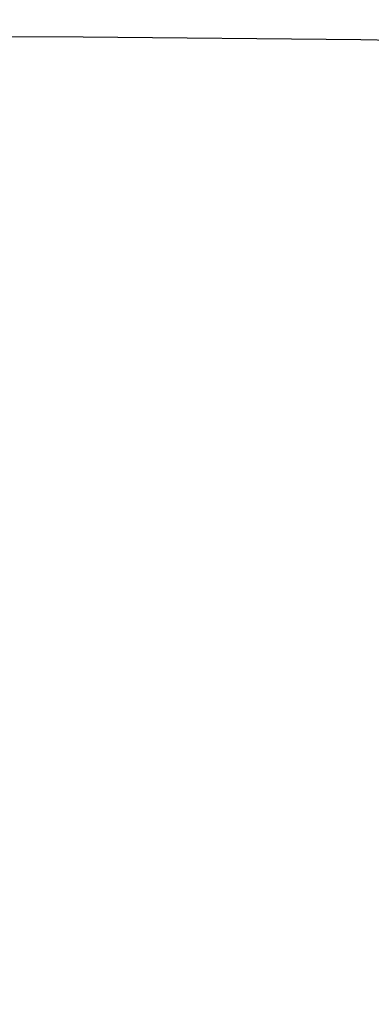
# Model space of a CAD drawing. Header units: millimetres. Extents: x 309 to 494, y 52 to 496.
# Tile 51 of 64: x 401.436 to 401.575, y 107.422 to 107.812. Entities that reach past the tile are written whole.
import ezdxf

# ---------------------------------------------------------------- set-up
doc = ezdxf.new("R2010")
doc.units = ezdxf.units.MM
doc.header["$LTSCALE"] = 47.498
doc.layers.get('0').update_dxf_attribs({"linetype": 'CONTINUOUS'})
doc.layers.add('KONSTR_EL', color=7, linetype='CONTINUOUS')

msp = doc.modelspace()

# ---------------------------------------------------------------- linework, layer by layer
at = {"color": 7, "linetype": 'CONTINUOUS'}
msp.add_arc((401.35066, 90.80547), 65, 7.069714, 172.930286, dxfattribs=at)
at = {"layer": 'KONSTR_EL', "color": 4, "linetype": 'CONTINUOUS'}
for radius in [34, 27.2, 20.4]:
    msp.add_circle((401.35066, 90.80547), radius, dxfattribs=at)
msp.add_arc((401.35066, 90.80547), 17, 180, 90, dxfattribs=at)

doc.saveas('drawing.dxf')
